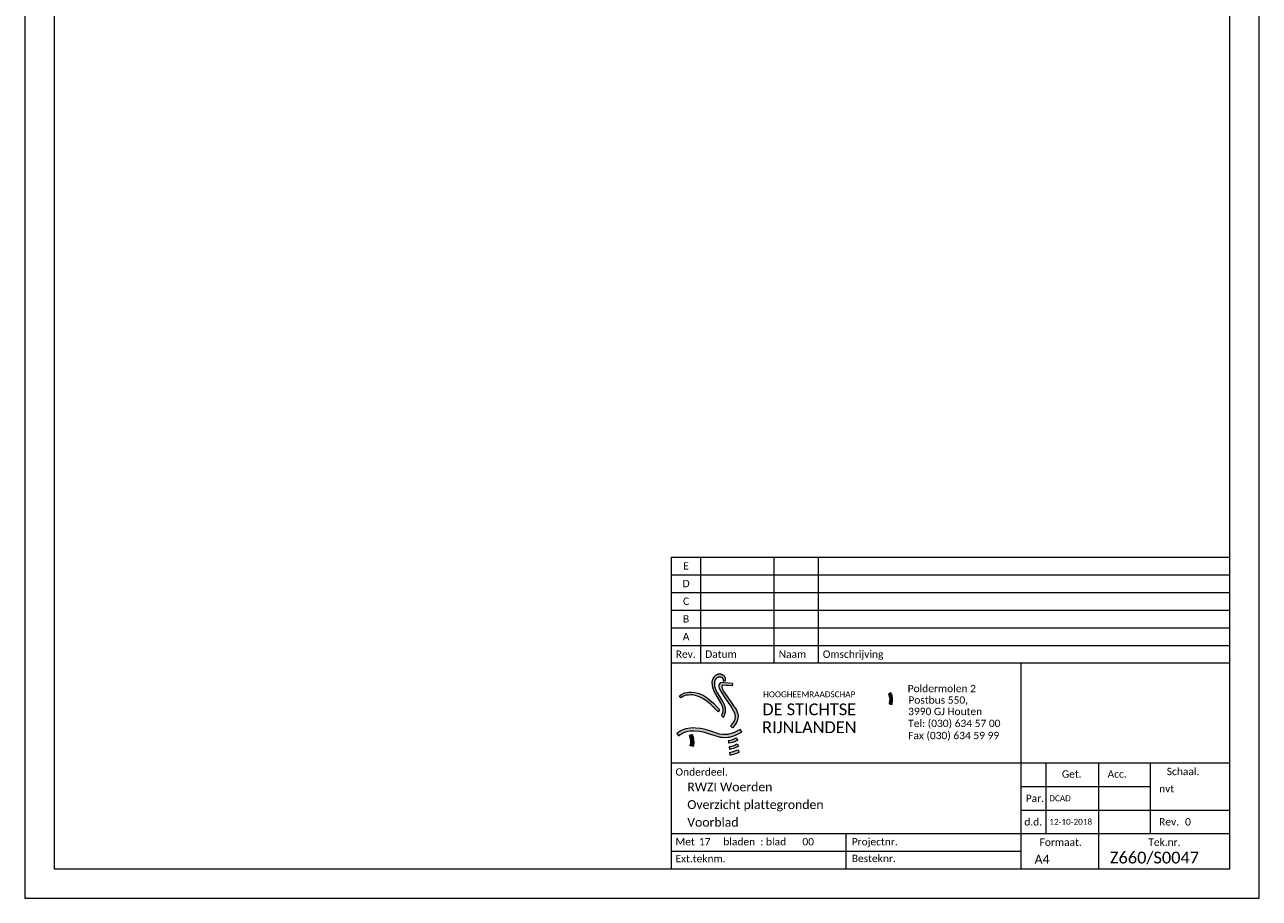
# Paper-space layout '00' of a CAD drawing. Header units: metres. Extents: x 0 to 210, y 0 to 297.
# Tile 1 of 2: x 0 to 210, y 0 to 148. Entities that reach past the tile are written whole.
import ezdxf
from ezdxf.enums import TextEntityAlignment as Align

# ---------------------------------------------------------------- set-up
doc = ezdxf.new("R2010")
doc.units = ezdxf.units.M
doc.layers.add('Kader', color=7, linetype='Continuous', lineweight=9)
doc.styles.add('Calibri', font='calibri.ttf')

# ---------------------------------------------------------------- blocks, each defined once
blk = doc.blocks.new('HDSRKOPA1')
at = {"layer": 'Kader', "true_color": 0xff0000}
h = blk.add_hatch(color=1, dxfattribs=at)
h.paths.add_polyline_path([(-175.2, 61.94), (-175.21, 62.01), (-175.22, 62.06), (-175.22, 62.09), (-175.24, 62.18), (-175.25, 62.28), (-175.26, 62.36), (-175.26, 62.4), (-175.27, 62.46), (-175.27, 62.51), (-175.27, 62.55), (-175.27, 62.63), (-175.28, 62.74), (-175.28, 62.84), (-175.28, 62.94), (-175.27, 63.02), (-175.27, 63.06), (-175.27, 63.12), (-175.26, 63.16), (-175.26, 63.21), (-175.25, 63.29), (-175.24, 63.39), (-175.24, 63.4), (-175.23, 63.48), (-175.23, 63.51), (-175.22, 63.57), (-175.21, 63.63), (-175.2, 63.66), (-175.18, 63.75), (-175.17, 63.83), (-175.15, 63.9), (-175.13, 64), (-175.11, 64.07), (-175.09, 64.15), (-175.06, 64.22), (-175.03, 64.29), (-175, 64.35), (-174.96, 64.42), (-174.92, 64.49), (-174.88, 64.55), (-174.84, 64.6), (-174.79, 64.67), (-174.75, 64.72), (-174.7, 64.77), (-174.65, 64.82), (-174.6, 64.87), (-174.55, 64.92), (-174.49, 64.97), (-174.43, 65.02), (-174.39, 65.05), (-174.32, 65.1), (-174.25, 65.14), (-174.19, 65.17), (-174.13, 65.2), (-174.05, 65.24), (-173.97, 65.27), (-173.91, 65.3), (-173.83, 65.32), (-173.81, 65.33), (-173.75, 65.34), (-173.69, 65.34), (-173.66, 65.35), (-173.57, 65.35), (-173.47, 65.35), (-173.39, 65.34), (-173.34, 65.34), (-173.3, 65.33), (-173.22, 65.32), (-173.13, 65.3), (-173.08, 65.28), (-173.06, 65.27), (-172.98, 65.25), (-172.91, 65.22), (-172.85, 65.17), (-172.8, 65.12), (-172.75, 65.07), (-172.71, 65.02), (-172.67, 64.97), (-172.66, 64.96), (-172.62, 64.9), (-172.58, 64.84), (-172.55, 64.77), (-172.51, 64.71), (-172.48, 64.63), (-172.45, 64.56), (-172.44, 64.52), (-172.4, 63.97), (-171.59, 63.96), (-171.59, 64.61), (-171.61, 64.7), (-171.61, 64.72), (-171.62, 64.78), (-171.64, 64.85), (-171.65, 64.86), (-171.67, 64.94), (-171.69, 65), (-171.69, 65.02), (-171.72, 65.09), (-171.76, 65.16), (-171.76, 65.17), (-171.79, 65.22), (-171.82, 65.29), (-171.87, 65.35), (-171.91, 65.41), (-171.93, 65.44), (-171.95, 65.47), (-171.99, 65.52), (-172.05, 65.58), (-172.1, 65.63), (-172.15, 65.67), (-172.2, 65.71), (-172.21, 65.72), (-172.26, 65.76), (-172.32, 65.8), (-172.38, 65.84), (-172.45, 65.88), (-172.5, 65.91), (-172.51, 65.92), (-172.58, 65.95), (-172.65, 65.98), (-172.7, 66.01), (-172.72, 66.02), (-172.79, 66.05), (-172.86, 66.07), (-172.94, 66.1), (-173.01, 66.12), (-173.02, 66.12), (-173.1, 66.14), (-173.14, 66.15), (-173.18, 66.16), (-173.26, 66.17), (-173.27, 66.17), (-173.36, 66.18), (-173.38, 66.18), (-173.45, 66.19), (-173.49, 66.19), (-173.55, 66.19), (-173.59, 66.19), (-173.65, 66.19), (-173.69, 66.19), (-173.76, 66.19), (-173.79, 66.19), (-173.87, 66.18), (-173.88, 66.18), (-173.97, 66.17), (-173.99, 66.16), (-174.05, 66.15), (-174.11, 66.14), (-174.14, 66.13), (-174.22, 66.11), (-174.25, 66.1), (-174.29, 66.09), (-174.37, 66.06), (-174.4, 66.05), (-174.44, 66.03), (-174.51, 66), (-174.58, 65.98), (-174.58, 65.97), (-174.65, 65.94), (-174.72, 65.9), (-174.78, 65.87), (-174.8, 65.86), (-174.84, 65.83), (-174.9, 65.79), (-174.96, 65.75), (-175.02, 65.7), (-175.08, 65.66), (-175.13, 65.61), (-175.18, 65.56), (-175.23, 65.51), (-175.28, 65.46), (-175.33, 65.41), (-175.38, 65.35), (-175.43, 65.3), (-175.48, 65.25), (-175.52, 65.19), (-175.57, 65.14), (-175.61, 65.08), (-175.66, 65.02), (-175.7, 64.96), (-175.72, 64.94), (-175.74, 64.9), (-175.78, 64.84), (-175.82, 64.78), (-175.85, 64.72), (-175.87, 64.68), (-175.89, 64.65), (-175.92, 64.58), (-175.96, 64.51), (-175.96, 64.49), (-175.98, 64.44), (-176.01, 64.37), (-176.03, 64.32), (-176.04, 64.29), (-176.07, 64.22), (-176.08, 64.17), (-176.09, 64.14), (-176.11, 64.06), (-176.12, 64.03), (-176.13, 63.98), (-176.15, 63.9), (-176.17, 63.81), (-176.17, 63.77), (-176.18, 63.73), (-176.19, 63.66), (-176.19, 63.64), (-176.2, 63.54), (-176.2, 63.45), (-176.2, 63.44), (-176.21, 63.35), (-176.21, 63.33), (-176.21, 63.25), (-176.2, 63.24), (-176.2, 63.14), (-176.2, 63.14), (-176.19, 63.05), (-176.19, 63.03), (-176.18, 62.95), (-176.18, 62.92), (-176.17, 62.87), (-176.17, 62.81), (-176.17, 62.76), (-176.16, 62.7), (-176.16, 62.67), (-176.15, 62.58), (-176.14, 62.5), (-176.13, 62.47), (-176.12, 62.41), (-176.11, 62.35), (-176.11, 62.32), (-176.09, 62.23), (-176.09, 62.22), (-176.08, 62.15), (-176.07, 62.1), (-176.06, 62.06), (-176.04, 61.98), (-176.04, 61.97), (-176.03, 61.9), (-176.01, 61.84), (-176.01, 61.82), (-175.99, 61.73), (-175.98, 61.71), (-175.97, 61.65), (-175.95, 61.57), (-175.92, 61.49), (-175.91, 61.43), (-175.9, 61.41), (-175.88, 61.34), (-175.87, 61.29), (-175.86, 61.26), (-175.83, 61.18), (-175.82, 61.14), (-175.81, 61.11), (-175.78, 61.03), (-175.77, 60.99), (-175.76, 60.95), (-175.73, 60.88), (-175.71, 60.83), (-175.7, 60.81), (-175.68, 60.73), (-175.65, 60.67), (-175.65, 60.66), (-175.62, 60.59), (-175.59, 60.51), (-175.58, 60.5), (-175.56, 60.44), (-175.53, 60.37), (-175.51, 60.32), (-175.5, 60.3), (-175.47, 60.23), (-175.43, 60.16), (-175.42, 60.14), (-175.4, 60.1), (-175.37, 60.03), (-175.34, 59.96), (-175.33, 59.94), (-175.3, 59.89), (-175.27, 59.83), (-175.23, 59.76), (-175.21, 59.73), (-175.2, 59.69), (-175.16, 59.63), (-175.12, 59.57), (-175.09, 59.5), (-175.05, 59.44), (-175.03, 59.4), (-172.99, 55.91), (-172.88, 55.63), (-172.8, 55.45), (-172.76, 55.35), (-172.73, 55.29), (-172.7, 55.21), (-172.69, 55.18), (-172.67, 55.14), (-172.65, 55.06), (-172.64, 55.03), (-172.62, 54.99), (-172.6, 54.9), (-172.58, 54.83), (-172.56, 54.75), (-172.54, 54.67), (-172.53, 54.62), (-172.52, 54.58), (-172.51, 54.5), (-172.5, 54.4), (-172.49, 54.32), (-172.48, 54.27), (-172.48, 54.22), (-172.47, 54.14), (-172.47, 54.04), (-172.47, 53.94), (-172.47, 53.84), (-172.48, 53.75), (-172.48, 53.72), (-172.48, 53.66), (-172.49, 53.61), (-172.49, 53.57), (-172.5, 53.48), (-172.52, 53.39), (-172.91, 52.09), (-172.23, 51.49), (-171.7, 52.93), (-171.69, 52.97), (-171.68, 53), (-171.67, 53.05), (-171.66, 53.13), (-171.65, 53.14), (-171.64, 53.22), (-171.63, 53.25), (-171.63, 53.31), (-171.62, 53.37), (-171.61, 53.4), (-171.6, 53.48), (-171.6, 53.49), (-171.6, 53.58), (-171.59, 53.59), (-171.59, 53.68), (-171.59, 53.7), (-171.58, 53.77), (-171.58, 53.81), (-171.58, 53.87), (-171.58, 53.91), (-171.58, 53.97), (-171.58, 54.01), (-171.58, 54.07), (-171.58, 54.11), (-171.59, 54.18), (-171.59, 54.2), (-171.59, 54.29), (-171.59, 54.3), (-171.6, 54.39), (-171.6, 54.4), (-171.61, 54.48), (-171.62, 54.51), (-171.62, 54.57), (-171.63, 54.63), (-171.64, 54.66), (-171.65, 54.75), (-171.65, 54.75), (-171.67, 54.83), (-171.68, 54.88), (-171.69, 54.92), (-171.7, 55), (-171.71, 55.01), (-171.72, 55.08), (-171.74, 55.14), (-171.75, 55.16), (-171.77, 55.24), (-171.78, 55.29), (-171.79, 55.31), (-171.82, 55.39), (-171.83, 55.44), (-171.84, 55.47), (-171.87, 55.54), (-171.89, 55.6), (-171.9, 55.61), (-171.93, 55.68), (-171.96, 55.76), (-171.96, 55.77), (-171.99, 55.83), (-172.02, 55.89), (-172.05, 55.96), (-172.09, 56.03), (-172.12, 56.1), (-172.16, 56.16), (-172.17, 56.18), (-172.17, 56.18), (-172.53, 56.88), (-173.19, 58.05), (-174.61, 60.41), (-175.19, 61.9)])
h.paths.add_polyline_path([(-172.35, 62.47), (-171.34, 62.39), (-170.72, 62.35), (-169.33, 62.25), (-169.31, 62.27), (-169.26, 63.04), (-172.01, 63.3), (-172.53, 63.31), (-173.14, 63.28, 0.434377), (-173.81, 61.88), (-173.71, 61.48), (-173.6, 61.16), (-173.23, 60.43), (-172.2, 58.72), (-171.84, 58.18), (-170.94, 56.93), (-169.69, 55.07), (-169.07, 54.12), (-168.63, 53.26, -0.26295), (-168.65, 50.16), (-168.87, 49.82), (-169.3, 49.23), (-169.85, 48.6), (-169.23, 47.99), (-168.52, 48.69), (-168.03, 49.38, 0.309622), (-168.24, 54.51), (-168.56, 54.95), (-168.85, 55.35), (-168.89, 55.41), (-171.22, 58.79), (-172.16, 60.14), (-172.74, 61.37), (-172.89, 61.89, -0.542116)])
h.paths.add_polyline_path([(-177.86, 58.2), (-178.89, 58.83), (-180, 59.37), (-181.02, 59.7), (-182.04, 59.98), (-182.98, 60.09), (-184.05, 60.09), (-184.68, 60.02), (-185.44, 59.83), (-186.13, 59.52), (-186.79, 59.2), (-187.27, 58.87), (-186.74, 58.11), (-185.83, 58.67), (-184.92, 59.04), (-184.22, 59.11), (-183.35, 59.15), (-182.83, 59.13), (-181.93, 58.98), (-181.09, 58.74), (-180.04, 58.31), (-178.91, 57.65), (-177.78, 56.87), (-176.86, 56.09), (-175.51, 54.85), (-174.12, 53.37), (-173.62, 54.07), (-173.77, 54.26), (-174.67, 55.24), (-175.73, 56.39), (-176.89, 57.39)])
for points in [[(-115.81, 58.41), (-115.74, 57.84), (-115.77, 57.11), (-115.92, 56.07), (-114.95, 55.92), (-114.88, 56.28), (-114.78, 57.14), (-114.8, 58.14), (-114.91, 58.94), (-115.14, 59.55), (-115.31, 59.9), (-116.17, 59.55)], [(-182.55, 44.75), (-182.79, 45.37), (-182.96, 45.72), (-183.84, 45.37), (-183.47, 44.21), (-183.4, 43.63), (-183.43, 42.88), (-183.58, 41.82), (-182.59, 41.66), (-182.52, 42.03), (-182.42, 42.91), (-182.44, 43.93)]]:
    blk.add_hatch(color=1, dxfattribs=at).paths.add_polyline_path(points)
at = {"layer": 'Kader', "true_color": 0x007fff}
h = blk.add_hatch(color=150, dxfattribs=at)
h.paths.add_polyline_path([(-167.08, 46.05), (-166.08, 46.56), (-166.56, 47.4), (-166.6, 47.38), (-167.69, 46.83), (-168.37, 46.5), (-168.5, 46.42), (-168.56, 46.4), (-169.21, 46.15), (-169.7, 45.98), (-170.14, 45.87, -0.039853), (-171.43, 45.65), (-171.45, 45.65), (-171.8, 45.65), (-172.31, 45.67), (-172.73, 45.74), (-173.58, 45.85), (-174.64, 46.09), (-175.93, 46.54), (-178.42, 47.34), (-180.11, 47.77), (-181.66, 47.89), (-182.88, 47.91), (-182.93, 47.91, 0.167178), (-188.19, 45.99), (-187.59, 45.2, -0.18385), (-182.26, 46.98), (-180.45, 46.86), (-179.16, 46.56), (-178.8, 46.44), (-178.55, 46.37), (-177.51, 46.05), (-175.19, 45.31), (-173.75, 44.9, 0.022018), (-172.88, 44.79), (-171.77, 44.7), (-170.72, 44.75), (-170.4, 44.79), (-170.22, 44.83), (-169.98, 44.87), (-169.42, 44.99), (-168.73, 45.27), (-167.94, 45.6)])
h.paths.add_polyline_path([(-168.04, 43.4), (-167.42, 43.71), (-167.61, 44.04), (-167.92, 44.52), (-168.62, 44.16), (-169.41, 43.87), (-170.42, 43.64), (-170.53, 43.62), (-170.53, 43.62), (-170.5, 43.37), (-170.41, 42.72), (-169.81, 42.8), (-169.19, 42.94), (-168.66, 43.13)])
h.paths.add_polyline_path([(-167.52, 41.47), (-167.48, 41.49), (-167.17, 41.67), (-167.65, 42.47), (-168.09, 42.26), (-168.69, 41.99), (-169.43, 41.74), (-170.29, 41.56), (-170.16, 40.61), (-169.93, 40.65), (-169.44, 40.77), (-168.9, 40.93), (-168.41, 41.09), (-168.37, 41.11)])
h.paths.add_polyline_path([(-167.34, 39.49), (-166.94, 39.7), (-167.15, 40.1), (-167.42, 40.51), (-168.02, 40.23), (-168.65, 39.97), (-169.3, 39.78), (-170.04, 39.63), (-170.09, 39.57), (-169.97, 38.69), (-169.73, 38.7), (-169.41, 38.78), (-168.91, 38.88), (-168.33, 39.09), (-167.84, 39.27)])
at = {"layer": 'Kader', "lineweight": 13}
for p, q in [((-190, 0), (-190, 70)), ((-190, 70), (0, 70))]:
    blk.add_line(p, q, dxfattribs=at)
at = {"layer": 'Kader'}
for p, q in [((-71, 0), (-71, 70)), ((0, 0), (0, 70)), ((-190, 36), (0, 36)), ((-62.5, 12), (-62.5, 36)), ((-44.75, 36), (-44.75, 0)), ((-27, 12), (-27, 36)), ((-71, 28), (-27, 28)), ((-71, 20), (0, 20)), ((-190, 12), (0, 12)), ((-130.5, 0), (-130.5, 12)), ((-190, 6), (-71, 6)), ((-190, 0), (0, 0))]:
    blk.add_line(p, q, dxfattribs=at)
at = {"layer": 'Kader', "color": 1, "true_color": 0xff0000}
for p, q in [((-169.33, 62.25), (-169.31, 62.27)), ((-182.96, 45.72), (-183.84, 45.37)), ((-183.47, 44.21), (-183.84, 45.37)), ((-183.58, 41.82), (-183.43, 42.88)), ((-183.4, 43.63), (-183.47, 44.21)), ((-183.43, 42.88), (-183.4, 43.63)), ((-182.96, 45.72), (-182.79, 45.37)), ((-182.79, 45.37), (-182.55, 44.75)), ((-182.52, 42.03), (-182.59, 41.66)), ((-182.55, 44.75), (-182.44, 43.93)), ((-182.42, 42.91), (-182.52, 42.03)), ((-182.44, 43.93), (-182.42, 42.91)), ((-182.59, 41.66), (-183.58, 41.82))]:
    blk.add_line(p, q, dxfattribs=at)
at = {"layer": 'Kader', "color": 150, "true_color": 0x007fff}
for p, q in [((-170.53, 43.62), (-170.53, 43.62)), ((-170.09, 39.57), (-170.04, 39.63))]:
    blk.add_line(p, q, dxfattribs=at)
at = {"layer": 'Kader', "color": 1, "true_color": 0xff0000}
blk.add_lwpolyline([(-172.51, 53.4), (-172.91, 52.09), (-172.23, 51.49), (-171.7, 52.93), (-171.69, 52.97), (-171.68, 53), (-171.67, 53.05), (-171.66, 53.13), (-171.65, 53.14), (-171.64, 53.22), (-171.63, 53.25), (-171.63, 53.31), (-171.62, 53.37), (-171.61, 53.4), (-171.6, 53.48), (-171.6, 53.49), (-171.6, 53.58), (-171.59, 53.59), (-171.59, 53.68), (-171.59, 53.7), (-171.58, 53.77), (-171.58, 53.81), (-171.58, 53.87), (-171.58, 53.91), (-171.58, 53.97), (-171.58, 54.01), (-171.58, 54.07), (-171.58, 54.11), (-171.59, 54.18), (-171.59, 54.2), (-171.59, 54.29), (-171.59, 54.3), (-171.6, 54.39), (-171.6, 54.4), (-171.61, 54.48), (-171.62, 54.51), (-171.62, 54.57), (-171.63, 54.63), (-171.64, 54.66), (-171.65, 54.75), (-171.65, 54.75), (-171.67, 54.83), (-171.68, 54.88), (-171.69, 54.92), (-171.7, 55), (-171.71, 55.01), (-171.72, 55.08), (-171.74, 55.14), (-171.75, 55.16), (-171.77, 55.24), (-171.78, 55.29), (-171.79, 55.31), (-171.82, 55.39), (-171.83, 55.44), (-171.84, 55.47), (-171.87, 55.54), (-171.89, 55.6), (-171.9, 55.61), (-171.93, 55.68), (-171.96, 55.76), (-171.96, 55.77), (-171.99, 55.83), (-172.02, 55.89), (-172.05, 55.96), (-172.09, 56.03), (-172.12, 56.1), (-172.16, 56.16), (-172.17, 56.18), (-172.17, 56.18), (-172.53, 56.88), (-173.19, 58.05), (-174.61, 60.41), (-175.19, 61.9), (-175.2, 61.92), (-175.2, 61.94), (-175.21, 62.01), (-175.22, 62.06), (-175.22, 62.09), (-175.24, 62.18), (-175.24, 62.18), (-175.25, 62.27), (-175.25, 62.29), (-175.26, 62.36), (-175.26, 62.4), (-175.27, 62.46), (-175.27, 62.51), (-175.27, 62.55), (-175.27, 62.62), (-175.28, 62.65), (-175.28, 62.72), (-175.28, 62.75), (-175.28, 62.83), (-175.28, 62.85), (-175.28, 62.92), (-175.28, 62.95), (-175.27, 63.02), (-175.27, 63.06), (-175.27, 63.12), (-175.26, 63.16), (-175.26, 63.21), (-175.25, 63.28), (-175.25, 63.3), (-175.24, 63.39), (-175.24, 63.4), (-175.23, 63.48), (-175.23, 63.51), (-175.22, 63.57), (-175.21, 63.63), (-175.2, 63.66), (-175.19, 63.74), (-175.18, 63.75), (-175.17, 63.83), (-175.16, 63.88), (-175.15, 63.91), (-175.13, 63.99), (-175.12, 64.01), (-175.11, 64.07), (-175.09, 64.15), (-175.06, 64.22), (-175.03, 64.29), (-175, 64.34), (-174.99, 64.36), (-174.96, 64.42), (-174.92, 64.49), (-174.88, 64.55), (-174.85, 64.59), (-174.84, 64.61), (-174.79, 64.67), (-174.75, 64.72), (-174.7, 64.77), (-174.65, 64.82), (-174.6, 64.87), (-174.55, 64.92), (-174.49, 64.97), (-174.43, 65.02), (-174.4, 65.04), (-174.38, 65.06), (-174.32, 65.1), (-174.25, 65.14), (-174.19, 65.17), (-174.14, 65.2), (-174.12, 65.21), (-174.05, 65.24), (-173.98, 65.27), (-173.96, 65.28), (-173.91, 65.3), (-173.83, 65.32), (-173.81, 65.33), (-173.75, 65.34), (-173.69, 65.34), (-173.66, 65.35), (-173.58, 65.35), (-173.56, 65.35), (-173.48, 65.35), (-173.45, 65.35), (-173.39, 65.34), (-173.34, 65.34), (-173.3, 65.33), (-173.22, 65.32), (-173.21, 65.32), (-173.13, 65.3), (-173.08, 65.28), (-173.06, 65.27), (-172.98, 65.25), (-172.93, 65.22), (-172.91, 65.22), (-172.85, 65.17), (-172.8, 65.12), (-172.75, 65.07), (-172.71, 65.02), (-172.67, 64.97), (-172.66, 64.96), (-172.62, 64.9), (-172.58, 64.84), (-172.55, 64.77), (-172.52, 64.72), (-172.51, 64.7), (-172.48, 64.63), (-172.45, 64.56), (-172.45, 64.55), (-172.44, 64.52), (-172.4, 63.97), (-171.59, 63.96), (-171.59, 64.61), (-171.61, 64.7), (-171.61, 64.72), (-171.62, 64.78), (-171.64, 64.85), (-171.65, 64.86), (-171.67, 64.94), (-171.69, 65), (-171.69, 65.02), (-171.72, 65.09), (-171.76, 65.16), (-171.76, 65.17), (-171.79, 65.22), (-171.82, 65.29), (-171.87, 65.35), (-171.91, 65.41), (-171.93, 65.44), (-171.95, 65.47), (-171.99, 65.52), (-172.05, 65.58), (-172.1, 65.63), (-172.15, 65.67), (-172.2, 65.71), (-172.21, 65.72), (-172.26, 65.76), (-172.32, 65.8), (-172.38, 65.84), (-172.45, 65.88), (-172.5, 65.91), (-172.51, 65.92), (-172.58, 65.95), (-172.65, 65.98), (-172.7, 66.01), (-172.72, 66.02), (-172.79, 66.05), (-172.86, 66.07), (-172.94, 66.1), (-173.01, 66.12), (-173.02, 66.12), (-173.1, 66.14), (-173.14, 66.15), (-173.18, 66.16), (-173.26, 66.17), (-173.27, 66.17), (-173.36, 66.18), (-173.38, 66.18), (-173.45, 66.19), (-173.49, 66.19), (-173.55, 66.19), (-173.59, 66.19), (-173.65, 66.19), (-173.69, 66.19), (-173.76, 66.19), (-173.79, 66.19), (-173.87, 66.18), (-173.88, 66.18), (-173.97, 66.17), (-173.99, 66.16), (-174.05, 66.15), (-174.11, 66.14), (-174.14, 66.13), (-174.22, 66.11), (-174.25, 66.1), (-174.29, 66.09), (-174.37, 66.06), (-174.4, 66.05), (-174.44, 66.03), (-174.51, 66), (-174.58, 65.98), (-174.58, 65.97), (-174.65, 65.94), (-174.72, 65.9), (-174.78, 65.87), (-174.8, 65.86), (-174.84, 65.83), (-174.9, 65.79), (-174.96, 65.75), (-175.02, 65.7), (-175.08, 65.66), (-175.13, 65.61), (-175.18, 65.56), (-175.23, 65.51), (-175.28, 65.46), (-175.33, 65.41), (-175.38, 65.35), (-175.43, 65.3), (-175.48, 65.25), (-175.52, 65.19), (-175.57, 65.14), (-175.61, 65.08), (-175.66, 65.02), (-175.7, 64.96), (-175.72, 64.94), (-175.74, 64.9), (-175.78, 64.84), (-175.82, 64.78), (-175.85, 64.72), (-175.87, 64.68), (-175.89, 64.65), (-175.92, 64.58), (-175.96, 64.51), (-175.96, 64.49), (-175.98, 64.44), (-176.01, 64.37), (-176.03, 64.32), (-176.04, 64.29), (-176.07, 64.22), (-176.08, 64.17), (-176.09, 64.14), (-176.11, 64.06), (-176.12, 64.03), (-176.13, 63.98), (-176.15, 63.9), (-176.17, 63.81), (-176.17, 63.77), (-176.18, 63.73), (-176.19, 63.66), (-176.19, 63.64), (-176.2, 63.54), (-176.2, 63.45), (-176.2, 63.44), (-176.21, 63.35), (-176.21, 63.33), (-176.21, 63.25), (-176.2, 63.24), (-176.2, 63.14), (-176.2, 63.14), (-176.19, 63.05), (-176.19, 63.03), (-176.18, 62.95), (-176.18, 62.92), (-176.17, 62.87), (-176.17, 62.81), (-176.17, 62.76), (-176.16, 62.7), (-176.16, 62.67), (-176.15, 62.58), (-176.14, 62.5), (-176.13, 62.47), (-176.12, 62.41), (-176.11, 62.35), (-176.11, 62.32), (-176.09, 62.23), (-176.09, 62.22), (-176.08, 62.15), (-176.07, 62.1), (-176.06, 62.06), (-176.04, 61.98), (-176.04, 61.97), (-176.03, 61.9), (-176.01, 61.84), (-176.01, 61.82), (-175.99, 61.73), (-175.98, 61.71), (-175.97, 61.65), (-175.95, 61.57), (-175.92, 61.49), (-175.91, 61.43), (-175.9, 61.41), (-175.88, 61.34), (-175.87, 61.29), (-175.86, 61.26), (-175.83, 61.18), (-175.82, 61.14), (-175.81, 61.11), (-175.78, 61.03), (-175.77, 60.99), (-175.76, 60.95), (-175.73, 60.88), (-175.71, 60.83), (-175.7, 60.81), (-175.68, 60.73), (-175.65, 60.67), (-175.65, 60.66), (-175.62, 60.59), (-175.59, 60.51), (-175.58, 60.5), (-175.56, 60.44), (-175.53, 60.37), (-175.51, 60.32), (-175.5, 60.3), (-175.47, 60.23), (-175.43, 60.16), (-175.42, 60.14), (-175.4, 60.1), (-175.37, 60.03), (-175.34, 59.96), (-175.33, 59.94), (-175.3, 59.89), (-175.27, 59.83), (-175.23, 59.76), (-175.21, 59.73), (-175.2, 59.69), (-175.16, 59.63), (-175.12, 59.57), (-175.09, 59.5), (-175.05, 59.44), (-175.03, 59.4), (-172.99, 55.91), (-172.88, 55.63), (-172.8, 55.45), (-172.76, 55.36), (-172.76, 55.35), (-172.73, 55.29), (-172.7, 55.21), (-172.69, 55.18), (-172.67, 55.14), (-172.65, 55.06), (-172.64, 55.03), (-172.62, 54.99), (-172.6, 54.91), (-172.59, 54.88), (-172.58, 54.83), (-172.56, 54.75), (-172.54, 54.67), (-172.53, 54.62), (-172.52, 54.58), (-172.51, 54.5), (-172.51, 54.49), (-172.5, 54.41), (-172.49, 54.38), (-172.49, 54.32), (-172.48, 54.27), (-172.48, 54.22), (-172.48, 54.16), (-172.47, 54.13), (-172.47, 54.05), (-172.47, 54.03), (-172.47, 53.95), (-172.47, 53.93), (-172.47, 53.85), (-172.47, 53.83), (-172.48, 53.75), (-172.48, 53.72), (-172.48, 53.66), (-172.49, 53.61), (-172.49, 53.57), (-172.5, 53.49), (-172.5, 53.48), (-172.52, 53.39)], dxfattribs=at)
for points in [[(-169.24, 63.04), (-172.01, 63.3), (-172.53, 63.31), (-173.14, 63.28, 0.434377), (-173.81, 61.88), (-173.71, 61.48), (-173.6, 61.16), (-173.23, 60.43), (-172.2, 58.72), (-171.84, 58.18), (-170.94, 56.93), (-169.69, 55.07), (-169.07, 54.12), (-168.63, 53.26)], [(-169.26, 63.03), (-169.31, 62.25), (-170.72, 62.35), (-171.34, 62.39), (-172.35, 62.47, 0.542116), (-172.89, 61.89), (-172.74, 61.37), (-172.16, 60.14), (-171.06, 58.57)], [(-171.29, 58.91), (-168.89, 55.41), (-168.85, 55.35), (-168.56, 54.95), (-168.24, 54.51, -0.309622), (-168.03, 49.38), (-168.52, 48.69), (-169.23, 47.99), (-169.85, 48.6), (-169.3, 49.23), (-168.87, 49.82), (-168.65, 50.16, 0.270782), (-168.68, 53.34)]]:
    blk.add_lwpolyline(points, format="xyb", dxfattribs=at)
for points in [[(-175.51, 54.85), (-176.86, 56.09), (-177.78, 56.87), (-178.91, 57.65), (-180.04, 58.31), (-181.09, 58.74), (-181.93, 58.98), (-182.83, 59.13), (-183.35, 59.15), (-184.22, 59.11), (-184.92, 59.04), (-185.83, 58.67), (-186.74, 58.11), (-187.27, 58.87), (-186.79, 59.2), (-186.13, 59.52), (-185.44, 59.83), (-184.68, 60.02), (-184.05, 60.09), (-182.98, 60.09), (-182.04, 59.98), (-181.02, 59.7), (-180, 59.37), (-178.89, 58.83), (-177.86, 58.2), (-176.89, 57.39), (-175.73, 56.39), (-174.67, 55.24), (-173.77, 54.26), (-173.62, 54.07), (-174.12, 53.37)], [(-114.78, 57.14), (-114.8, 58.14), (-114.91, 58.94), (-115.14, 59.55), (-115.31, 59.9), (-116.17, 59.55), (-115.81, 58.41), (-115.74, 57.84), (-115.77, 57.11), (-115.92, 56.07), (-114.95, 55.92), (-114.88, 56.28)]]:
    blk.add_lwpolyline(points, close=True, dxfattribs=at)
at = {"layer": 'Kader', "color": 150, "true_color": 0x007fff}
for points in [[(-171.43, 45.65), (-171.45, 45.65), (-171.8, 45.65), (-172.31, 45.67), (-172.73, 45.74), (-173.58, 45.85), (-174.64, 46.09), (-175.93, 46.54), (-178.42, 47.34), (-180.11, 47.77), (-181.66, 47.89), (-182.88, 47.91), (-182.93, 47.91, 0.167178), (-188.19, 45.99), (-187.59, 45.2, -0.18385), (-182.26, 46.98), (-180.45, 46.86), (-179.16, 46.56), (-178.8, 46.44), (-178.55, 46.37), (-177.51, 46.05), (-175.19, 45.31), (-173.75, 44.9, 0.022018), (-172.88, 44.79), (-171.77, 44.7), (-170.72, 44.75), (-170.72, 44.75)], [(-166.57, 47.4), (-167.69, 46.83), (-168.37, 46.5), (-168.5, 46.42), (-168.56, 46.4), (-169.21, 46.15), (-169.7, 45.98), (-170.14, 45.87, -0.040935), (-171.46, 45.65)]]:
    blk.add_lwpolyline(points, format="xyb", dxfattribs=at)
for points in [[(-169.98, 44.87), (-169.42, 44.99), (-168.73, 45.27), (-167.94, 45.6), (-167.08, 46.05), (-166.08, 46.56), (-166.56, 47.4), (-166.6, 47.38)], [(-170.72, 44.75), (-170.4, 44.79), (-170.22, 44.83), (-169.89, 44.88)], [(-170.5, 43.37), (-170.53, 43.62), (-170.42, 43.64), (-169.41, 43.87), (-168.62, 44.16), (-167.92, 44.52), (-167.61, 44.04), (-167.42, 43.71), (-168.04, 43.4), (-168.66, 43.13), (-169.19, 42.94), (-169.81, 42.8), (-170.41, 42.72), (-170.5, 43.37)], [(-170.3, 41.56), (-169.43, 41.74), (-168.69, 41.99), (-168.09, 42.26), (-167.65, 42.47), (-167.17, 41.67), (-167.48, 41.49)], [(-167.48, 41.49), (-167.52, 41.47), (-168.37, 41.11), (-168.41, 41.09), (-168.9, 40.93), (-169.44, 40.77), (-169.93, 40.65), (-170.16, 40.61), (-170.29, 41.56)], [(-170.08, 39.62), (-169.3, 39.78), (-168.65, 39.97), (-168.02, 40.23), (-167.42, 40.51), (-167.15, 40.1), (-166.94, 39.7), (-167.34, 39.49), (-167.84, 39.27), (-168.33, 39.09), (-168.91, 38.88), (-169.41, 38.78), (-169.73, 38.7), (-169.97, 38.69), (-170.1, 39.63)]]:
    blk.add_lwpolyline(points, dxfattribs=at)
at = {"layer": 'Kader', "style": 'Calibri'}
for s, height, p in [('HOOGHEEMRAADSCHAP', 2, (-158.79, 58.34)), ('DE STICHTSE', 4, (-159.07, 52.24)), ('RIJNLANDEN', 4, (-159.13, 46.14))]:
    blk.add_text(s, height=height, dxfattribs=at).set_placement(p)
at = {"layer": 'Kader', "linetype": 'Continuous', "style": 'Calibri'}
for s, p in [('Poldermolen 2', (-109.62, 60.07)), ('Postbus 550, ', (-109.38, 56.16)), ('3990 GJ Houten', (-109.46, 52.27)), ('Tel: (030) 634 57 00', (-109.46, 48.22)), ('Fax (030) 634 59 99', (-109.46, 44.09))]:
    blk.add_text(s, height=2.5, dxfattribs=at).set_placement(p)
at = {"layer": 'Kader', "color": 7, "linetype": 'Continuous', "style": 'Calibri'}
for s, p in [('Onderdeel.', (-188.61, 31.7)), ('Schaal.', (-21.47, 31.87)), ('Get.', (-57.15, 31)), ('Acc.', (-41.64, 31)), ('Met           bladen  : blad ', (-188.61, 7.99)), ('Projectnr.', (-128.65, 7.99)), ('Formaat.', (-64.73, 7.83)), ('Tek.nr.', (-27.77, 7.83)), ('Ext.teknm.', (-188.61, 2.23)), ('Besteknr.', (-128.65, 2.31))]:
    blk.add_text(s, height=2.5, dxfattribs=at).set_placement(p)
for s, p in [('Par.', (-69.45, 24)), ('d.d.', (-69.93, 16)), ('Rev.', (-24.08, 16))]:
    blk.add_text(s, height=2.5, dxfattribs=at).set_placement(p, align=Align.MIDDLE_LEFT)
at = {"layer": 'Kader', "style": 'Calibri'}
for tag, height, p in [('TB_RWZI', 3, (-184.58, 27.85)), ('TB_SCHAAL', 2.5, (-24.08, 27.27)), ('TB_OMSCH_1', 3, (-184.59, 21.85)), ('TB_TEKENAAR', 2, (-61.43, 24)), ('TB_GEZIEN', 2, (-43.68, 24)), ('TB_OMSCH_2', 3, (-184.6, 15.85)), ('TB_DATUM', 2, (-61.43, 16)), ('TB_GEZ_DAT', 2, (-43.68, 16)), ('TB_REV', 2.5, (-15.26, 16))]:
    blk.add_attdef(tag, text='', height=height, dxfattribs=at).set_placement(p, align=Align.MIDDLE_LEFT)
for tag, p, height in [('TB_BLADEN', (-180.65, 7.99), 2.5), ('TB_BLADNR', (-145.43, 7.99), 2.5), ('TB_PROJ_NR', (-111.41, 7.99), 2.5), ('TB_EX_TEK_NR', (-169.04, 2.23), 2.5), ('TB_BESTEK_NR', (-111.41, 2.31), 2.5), ('TB_FORMAAT', (-66.44, 1.79), 3), ('TB_TEK_NR', (-40.81, 1.84), 4)]:
    blk.add_attdef(tag, p, '', height=height, dxfattribs=at)
blk = doc.blocks.new('HDSRREVA1')
at = {"layer": 'Kader', "lineweight": 13}
for p, q in [((-190, 36), (0, 36)), ((-190, 0), (-190, 36)), ((0, 0), (0, 36)), ((-190, 0), (0, 0))]:
    blk.add_line(p, q, dxfattribs=at)
at = {"layer": 'Kader', "lineweight": 9}
for p, q in [((-180, 0), (-180, 36)), ((-155, 0), (-155, 36)), ((-140, 0), (-140, 36)), ((-190, 30), (0, 30)), ((-190, 24), (0, 24)), ((-190, 18), (0, 18)), ((-190, 12), (0, 12)), ((-190, 6), (0, 6))]:
    blk.add_line(p, q, dxfattribs=at)
at = {"layer": 'Kader', "style": 'Calibri'}
for s, p in [('Rev.', (-188.5, 3)), ('Datum', (-178.5, 3)), ('Naam', (-153.5, 3)), ('Omschrijving', (-138.5, 3))]:
    blk.add_text(s, height=2.5, dxfattribs=at).set_placement(p, align=Align.MIDDLE_LEFT)
for tag, p in [('RB_REV_4', (-185, 33)), ('RB_REV_3', (-185, 27)), ('RB_REV_2', (-185, 21)), ('RB_REV_1', (-185, 15)), ('RB_REV_0', (-185, 9))]:
    blk.add_attdef(tag, text='', height=2.5, dxfattribs=at).set_placement(p, align=Align.MIDDLE_CENTER)
for tag, p in [('RB_DAT_4', (-178.5, 33)), ('RB_NM_4', (-153.5, 33)), ('RB_OMS_4', (-138.5, 33)), ('RB_DAT_3', (-178.5, 27)), ('RB_NM_3', (-153.5, 27)), ('RB_OMS_3', (-138.5, 27)), ('RB_DAT_2', (-178.5, 21)), ('RB_NM_2', (-153.5, 21)), ('RB_OMS_2', (-138.5, 21)), ('RB_DAT_1', (-178.5, 15)), ('RB_NM_1', (-153.5, 15)), ('RB_OMS_1', (-138.5, 15)), ('RB_DAT_0', (-178.5, 9)), ('RB_NM_0', (-153.5, 9)), ('RB_OMS_0', (-138.5, 9))]:
    blk.add_attdef(tag, text='', height=2.5, dxfattribs=at).set_placement(p, align=Align.MIDDLE_LEFT)

psp = doc.layouts.new('00')

# ---------------------------------------------------------------- linework, layer by layer
at = {"layer": 'Kader', "lineweight": 9}
for points in [[(0, 0), (210, 0), (210, 297), (0, 297)], [(5, 5), (205, 5), (205, 292), (5, 292)]]:
    psp.add_lwpolyline(points, close=True, dxfattribs=at)

# ---------------------------------------------------------------- block references
at = {"xscale": 0.5, "yscale": 0.5, "zscale": 0.5}
psp.add_blockref('HDSRKOPA1', (205, 5), dxfattribs=at).add_auto_attribs({'TB_RWZI': 'RWZI Woerden', 'TB_OMSCH_1': 'Overzicht plattegronden', 'TB_OMSCH_2': 'Voorblad', 'TB_TEKENAAR': 'DCAD', 'TB_DATUM': '12-10-2018', 'TB_BLADEN': '17', 'TB_BLADNR': '00', 'TB_TEK_NR': 'Z660/S0047', 'TB_REV': '0', 'TB_SCHAAL': 'nvt', 'TB_FORMAAT': 'A4'})
at = {"layer": 'Kader', "xscale": 0.5, "yscale": 0.5, "zscale": 0.5}
psp.add_blockref('HDSRREVA1', (205, 40), dxfattribs=at).add_auto_attribs({'RB_REV_0': 'A', 'RB_REV_1': 'B', 'RB_REV_2': 'C', 'RB_REV_3': 'D', 'RB_REV_4': 'E'})

doc.saveas('drawing.dxf')
